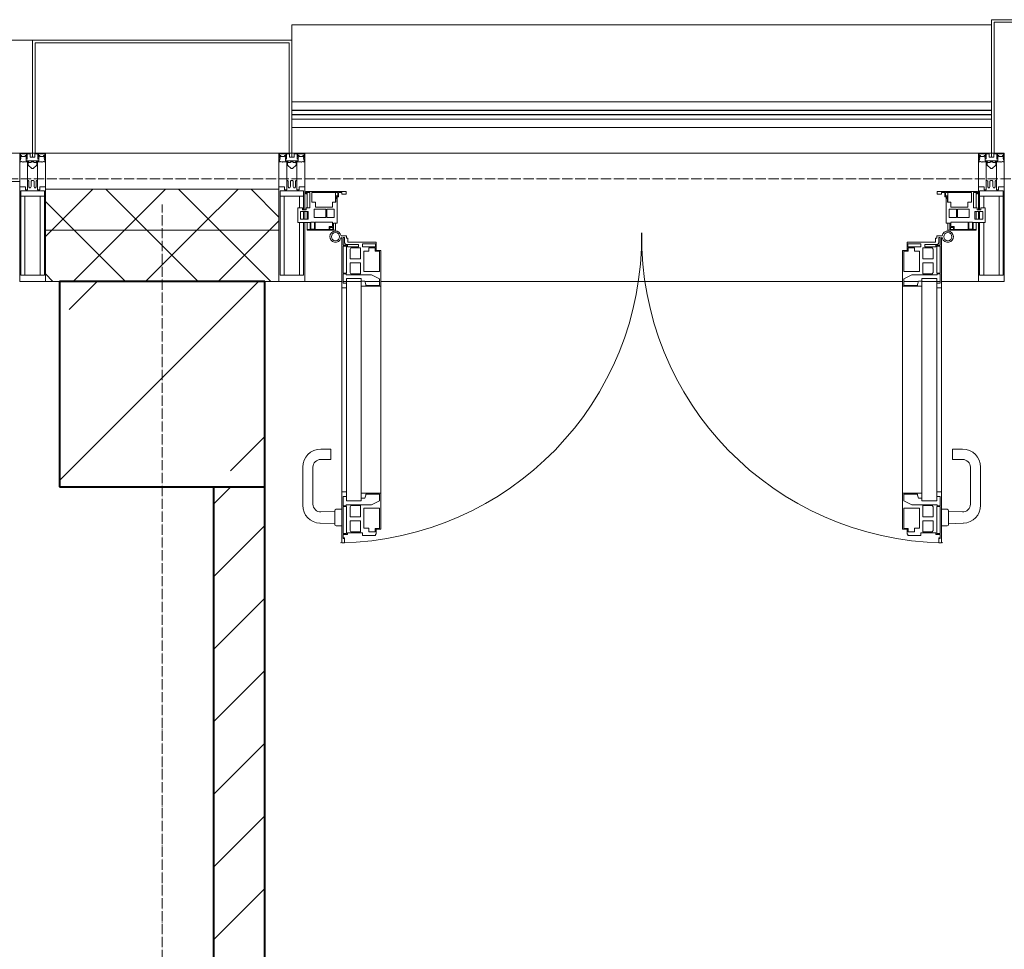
# Model space of a CAD drawing. Header units: millimetres. Extents: x -816133 to 919604, y 87941 to 147341.
# Tile 207 of 256: x 135708 to 137626, y 137132 to 138943. Entities that reach past the tile are written whole.
import ezdxf

# ---------------------------------------------------------------- set-up
doc = ezdxf.new("R2010")
doc.units = ezdxf.units.MM
doc.linetypes.add('ADSK_Линия сетки', pattern=[25, 20, -2.5, 0, -2.5])
doc.linetypes.add('Линия сетки', pattern=[25, 20, -2.5, 0, -2.5])
for name, color, linetype, lineweight in [('A-200-M_WALL', 7, 'Continuous', 18), ('A-200-M_WALL_INT', 7, 'Continuous', 18), ('A-200-M_WALL_PAT', 7, 'Continuous', 40), ('A-214-M_CURT_WALL', 7, 'Continuous', 18), ('A-215-M_CURT_PANEL', 7, 'Continuous', 18), ('A-280-M_COLUMN', 7, 'Continuous', 18), ('A-325-M_DOOR', 7, 'Continuous', 18), ('S-280-M_COLUMN', 7, 'Continuous', 18), ('Z-030-M_GRID', 7, 'Continuous', 9), ('Z-060-M_DETAIL', 7, 'Continuous', 18), ('Поручни', 252, 'Continuous', 5), ('СС-011-ПОЖ-СИГНАЛИЗАЦИЯ', 1, 'Continuous', 30)]:
    doc.layers.add(name, color=color, linetype=linetype, lineweight=lineweight)

# ---------------------------------------------------------------- blocks, each defined once
blk = doc.blocks.new('13эт')
at = {"layer": 'S-280-M_COLUMN', "lineweight": 9}
h = blk.add_hatch(dxfattribs=at)
h.set_pattern_fill('FP_6', color=9, style=0, pattern_type=2)
h.set_pattern_definition([(45, (306945.4, 105532.93), (-314.309, 314.309), []), (45, (307259.7, 105532.93), (-314.309, 314.309), [555.625, -111.125, 3.353, -107.772])])
h.paths.add_polyline_path([(411100.5, 138032.9), (411495.4, 138032.9), (411495.4, 138432.9), (411095.4, 138432.9), (411095.4, 138032.9)])
at = {"layer": 'A-200-M_WALL', "color": 9, "lineweight": 9}
for p, q in [((411522.9, 138612.9), (411067.9, 138612.9)), ((411067.9, 138612.9), (411067.9, 138432.9)), ((411522.9, 138432.9), (411522.9, 138612.9)), ((411522.9, 138532.9), (411067.9, 138532.9)), ((411067.9, 138432.9), (411095.4, 138432.9)), ((411495.4, 138432.9), (411522.9, 138432.9))]:
    blk.add_line(p, q, dxfattribs=at)
at = {"layer": 'A-200-M_WALL_INT', "color": 9, "lineweight": 40}
for p, q in [((411395.4, 138032.9), (411395.4, 135082.9)), ((411495.4, 134932.9), (411495.4, 138032.9))]:
    blk.add_line(p, q, dxfattribs=at)
at = {"layer": 'A-200-M_WALL_PAT', "color": 9, "linetype": 'Continuous', "lineweight": 5}
for p, q in [((411080.3, 138532.9), (411160.3, 138612.9)), ((411265.5, 138532.9), (411185.5, 138612.9)), ((411221.8, 138532.9), (411301.8, 138612.9)), ((411407, 138532.9), (411327, 138612.9)), ((411363.2, 138532.9), (411443.2, 138612.9)), ((411522.9, 138558.4), (411468.4, 138612.9)), ((411124.1, 138532.9), (411067.9, 138589.1)), ((411504.6, 138532.9), (411522.9, 138551.2)), ((411067.9, 138520.5), (411080.3, 138532.9)), ((411121.8, 138432.9), (411221.8, 138532.9)), ((411224.1, 138432.9), (411124.1, 138532.9)), ((411263.2, 138432.9), (411363.2, 138532.9)), ((411365.5, 138432.9), (411265.5, 138532.9)), ((411404.6, 138432.9), (411504.6, 138532.9)), ((411507, 138432.9), (411407, 138532.9)), ((411082.7, 138432.9), (411067.9, 138447.7))]:
    blk.add_line(p, q, dxfattribs=at)
at = {"layer": 'A-200-M_WALL_PAT', "color": 9, "linetype": 'Continuous', "lineweight": 9}
for p, q in [((411395.4, 137999.5), (411428.9, 138032.9)), ((411395.4, 137858), (411495.4, 137958)), ((411395.4, 137716.6), (411495.4, 137816.6)), ((411395.4, 137575.2), (411495.4, 137675.2)), ((411395.4, 137433.8), (411495.4, 137533.8)), ((411395.4, 137292.4), (411495.4, 137392.4)), ((411395.4, 137150.9), (411495.4, 137250.9))]:
    blk.add_line(p, q, dxfattribs=at)
at = {"layer": 'A-214-M_CURT_WALL', "color": 9, "lineweight": 5, "extrusion": (0, 0, -1)}
for p, q in [((411042.9, 138682.9), (411017.9, 138682.9)), ((411017.9, 138682.9), (411017.9, 138432.9)), ((411067.9, 138682.9), (411047.9, 138682.9)), ((411067.9, 138432.9), (411067.9, 138682.9)), ((411542.9, 138682.9), (411522.9, 138682.9)), ((411522.9, 138682.9), (411522.9, 138432.9)), ((411572.9, 138682.9), (411547.9, 138682.9)), ((411572.9, 138572.8), (411572.9, 138682.9)), ((412910.4, 138682.9), (412885.4, 138682.9)), ((412885.4, 138682.9), (412885.4, 138572.8)), ((412935.4, 138682.9), (412915.4, 138682.9)), ((412935.4, 138432.9), (412935.4, 138682.9)), ((411572.9, 138554.6), (411572.9, 138569.6)), ((412885.4, 138569.6), (412885.4, 138554.6)), ((411572.9, 138432.9), (411572.9, 138547.8)), ((412885.4, 138547.8), (412885.4, 138432.9)), ((411017.9, 138432.9), (411067.9, 138432.9)), ((411522.9, 138432.9), (411572.9, 138432.9)), ((412885.4, 138432.9), (412935.4, 138432.9))]:
    blk.add_line(p, q, dxfattribs=at)
at = {"layer": 'A-214-M_CURT_WALL', "color": 9, "lineweight": 5}
for p, q in [((412885.4, 138682.9), (411572.9, 138682.9)), ((411645.5, 138432.9), (411572.9, 138432.9)), ((411683.2, 138432.9), (411647.6, 138432.9)), ((411718.6, 138432.9), (411690.7, 138432.9)), ((412737.4, 138432.9), (411720.9, 138432.9)), ((412768.3, 138432.9), (412739.7, 138432.9)), ((412810.8, 138432.9), (412775.1, 138432.9)), ((412885.4, 138432.9), (412812.9, 138432.9))]:
    blk.add_line(p, q, dxfattribs=at)
at = {"layer": 'A-215-M_CURT_PANEL', "color": 9, "lineweight": 5}
for p, q in [((411017.9, 138682.9), (409705.4, 138682.9)), ((411017.9, 138627.9), (411017.9, 138682.9)), ((409705.4, 138627.9), (411017.9, 138627.9)), ((411574.9, 138608.4), (411574.9, 138603.5)), ((411653.9, 138608.4), (411574.9, 138608.4)), ((411574.9, 138603.5), (411576.4, 138603.5)), ((411576.4, 138603.5), (411576.4, 138606.2)), ((411576.4, 138606.2), (411582.9, 138606.2)), ((411577.9, 138606.2), (411577.9, 138576.3)), ((411582.9, 138606.2), (411582.9, 138576.3)), ((411586.7, 138606.6), (411637.2, 138606.6)), ((411586.7, 138587.4), (411586.7, 138606.6)), ((411632.9, 138587.4), (411632.9, 138606.8)), ((411637.2, 138599.8), (411634.2, 138599.8)), ((411634.2, 138599.8), (411634.2, 138594.7)), ((411635.9, 138546.4), (411635.9, 138598.1)), ((411635.9, 138598.1), (411638.9, 138598.1)), ((411637.2, 138606.6), (411637.2, 138599.8)), ((411638.9, 138598.1), (411638.9, 138606.4)), ((411638.9, 138606.4), (411645.3, 138606.4)), ((411645.3, 138606.4), (411645.3, 138603.4)), ((411645.3, 138603.4), (411653.9, 138603.4)), ((411653.9, 138603.4), (411653.9, 138608.4)), ((412883.4, 138608.4), (412804.4, 138608.4)), ((412804.4, 138608.4), (412804.4, 138603.4)), ((412804.4, 138603.4), (412813, 138603.4)), ((412813, 138603.4), (412813, 138606.4)), ((412813, 138606.4), (412819.4, 138606.4)), ((412819.4, 138606.4), (412819.4, 138598.1)), ((412819.4, 138598.1), (412822.4, 138598.1)), ((412821.1, 138599.8), (412821.1, 138606.6)), ((412821.1, 138606.6), (412871.6, 138606.6)), ((412824.1, 138599.8), (412821.1, 138599.8)), ((412822.4, 138598.1), (412822.4, 138546.4)), ((412824.1, 138594.7), (412824.1, 138599.8)), ((412825.4, 138606.8), (412825.4, 138587.4)), ((412871.6, 138606.6), (412871.6, 138587.4)), ((412875.4, 138576.3), (412875.4, 138606.2)), ((412875.4, 138606.2), (412881.9, 138606.2)), ((412880.4, 138576.3), (412880.4, 138606.2)), ((412881.9, 138606.2), (412881.9, 138603.5)), ((412881.9, 138603.5), (412883.4, 138603.5)), ((412883.4, 138603.5), (412883.4, 138608.4)), ((411593.9, 138587.4), (411586.7, 138587.4)), ((411593.9, 138577.9), (411593.9, 138587.4)), ((411627.1, 138577.9), (411593.9, 138577.9)), ((411633.4, 138587.4), (411627.1, 138587.4)), ((411627.1, 138587.4), (411627.1, 138577.9)), ((411634.2, 138594.7), (411633.4, 138593.9)), ((411633.4, 138593.9), (411633.4, 138587.4)), ((412824.9, 138593.9), (412824.1, 138594.7)), ((412824.9, 138587.4), (412824.9, 138593.9)), ((412831.2, 138587.4), (412824.9, 138587.4)), ((412831.2, 138577.9), (412831.2, 138587.4)), ((412864.4, 138577.9), (412831.2, 138577.9)), ((412871.6, 138587.4), (412864.4, 138587.4)), ((412864.4, 138587.4), (412864.4, 138577.9)), ((411568.9, 138576.3), (411559.9, 138576.3)), ((411559.9, 138576.3), (411559.9, 138547.8)), ((411565, 138554.6), (411565, 138569.6)), ((411565, 138569.6), (411580, 138569.6)), ((411568.9, 138572.8), (411568.9, 138576.3)), ((411575.9, 138572.8), (411568.9, 138572.8)), ((411582.9, 138576.3), (411575.9, 138576.3)), ((411575.9, 138576.3), (411575.9, 138572.8)), ((411577.9, 138569.6), (411577.9, 138554.6)), ((411580, 138569.6), (411580, 138554.6)), ((411591.3, 138558), (411591.3, 138574.2)), ((411591.3, 138574.2), (411614, 138574.2)), ((411614, 138574.2), (411614, 138558)), ((411616.2, 138558), (411616.2, 138574.2)), ((411616.2, 138574.2), (411630.5, 138574.2)), ((411630.5, 138574.2), (411630.5, 138558)), ((412827.8, 138558), (412827.8, 138574.2)), ((412827.8, 138574.2), (412842.1, 138574.2)), ((412842.1, 138574.2), (412842.1, 138558)), ((412844.3, 138558), (412844.3, 138574.2)), ((412844.3, 138574.2), (412867, 138574.2)), ((412867, 138574.2), (412867, 138558)), ((412882.4, 138576.3), (412875.4, 138576.3)), ((412878.3, 138554.6), (412878.3, 138569.6)), ((412878.3, 138569.6), (412893.3, 138569.6)), ((412880.4, 138554.6), (412880.4, 138569.6)), ((412882.4, 138572.8), (412882.4, 138576.3)), ((412889.4, 138572.8), (412882.4, 138572.8)), ((412898.4, 138576.3), (412889.4, 138576.3)), ((412889.4, 138576.3), (412889.4, 138572.8)), ((412893.3, 138569.6), (412893.3, 138554.6)), ((412898.4, 138547.8), (412898.4, 138576.3)), ((411559.9, 138547.8), (411583.3, 138547.8)), ((411580, 138554.6), (411565, 138554.6)), ((411577.9, 138547.8), (411577.9, 138534.4)), ((411583.3, 138547.8), (411583.3, 138534.4)), ((411584.9, 138534.7), (411584.9, 138548.4)), ((411584.9, 138548.4), (411591.9, 138548.4)), ((411614, 138558), (411591.3, 138558)), ((411591.9, 138548.4), (411591.9, 138534.7)), ((411593.3, 138534.5), (411593.3, 138548.7)), ((411593.3, 138548.7), (411627.3, 138548.7)), ((411630.5, 138558), (411616.2, 138558)), ((411627.3, 138540.1), (411620.3, 138540.1)), ((411620.3, 138540.1), (411620.3, 138534.5)), ((411627.3, 138548.7), (411627.3, 138540.1)), ((411628.9, 138532.9), (411628.9, 138546.4)), ((411628.9, 138546.4), (411635.9, 138546.4)), ((411632.9, 138532.9), (411632.9, 138546.4)), ((412822.4, 138546.4), (412829.4, 138546.4)), ((412825.4, 138546.4), (412825.4, 138532.9)), ((412842.1, 138558), (412827.8, 138558)), ((412829.4, 138546.4), (412829.4, 138532.9)), ((412831, 138548.7), (412865, 138548.7)), ((412831, 138540.1), (412831, 138548.7)), ((412838, 138540.1), (412831, 138540.1)), ((412838, 138534.5), (412838, 138540.1)), ((412867, 138558), (412844.3, 138558)), ((412865, 138548.7), (412865, 138534.5)), ((412866.4, 138534.7), (412866.4, 138548.4)), ((412866.4, 138548.4), (412873.4, 138548.4)), ((412873.4, 138548.4), (412873.4, 138534.7)), ((412875, 138534.4), (412875, 138547.8)), ((412875, 138547.8), (412898.4, 138547.8)), ((412893.3, 138554.6), (412878.3, 138554.6)), ((412880.4, 138534.4), (412880.4, 138547.8)), ((411583.3, 138534.4), (411577.9, 138534.4)), ((411577.9, 138534.4), (411577.9, 138532.9)), ((411577.9, 138532.9), (411628.9, 138532.9)), ((411591.9, 138534.7), (411584.9, 138534.7)), ((411620.3, 138534.5), (411593.3, 138534.5)), ((411621.6, 138534.2), (411621.6, 138538.5)), ((411621.6, 138538.5), (411627.6, 138538.5)), ((411627.6, 138534.2), (411621.6, 138534.2)), ((411627.6, 138538.5), (411627.6, 138534.2)), ((411628.9, 138532.9), (411632.9, 138532.9)), ((412825.4, 138532.9), (412829.4, 138532.9)), ((412829.4, 138532.9), (412880.4, 138532.9)), ((412830.7, 138534.2), (412830.7, 138538.5)), ((412830.7, 138538.5), (412836.7, 138538.5)), ((412836.7, 138534.2), (412830.7, 138534.2)), ((412836.7, 138538.5), (412836.7, 138534.2)), ((412865, 138534.5), (412838, 138534.5)), ((412873.4, 138534.7), (412866.4, 138534.7)), ((412880.4, 138534.4), (412875, 138534.4)), ((412880.4, 138532.9), (412880.4, 138534.4))]:
    blk.add_line(p, q, dxfattribs=at)
at = {"layer": 'A-280-M_COLUMN', "color": 9, "lineweight": 5}
for p, q in [((413280.4, 138942.9), (412910.4, 138942.9)), ((412910.4, 138942.9), (412910.4, 138682.9)), ((412910.4, 138932.9), (411547.9, 138932.9)), ((411547.9, 138902.9), (411547.9, 138932.9)), ((412915.4, 138682.9), (412915.4, 138937.9)), ((412915.4, 138937.9), (413275.4, 138937.9)), ((411042.9, 138902.9), (409680.4, 138902.9)), ((411547.9, 138902.9), (411042.9, 138902.9)), ((411042.9, 138902.9), (411042.9, 138682.9)), ((411047.9, 138682.9), (411047.9, 138897.9)), ((411047.9, 138897.9), (411542.9, 138897.9)), ((411542.9, 138897.9), (411542.9, 138682.9)), ((411547.9, 138682.9), (411547.9, 138902.9)), ((411042.9, 138682.9), (411047.9, 138682.9)), ((411067.9, 138682.9), (411522.9, 138682.9)), ((411542.9, 138682.9), (411547.9, 138682.9)), ((412910.4, 138682.9), (412915.4, 138682.9))]:
    blk.add_line(p, q, dxfattribs=at)
at = {"layer": 'A-325-M_DOOR', "color": 9, "lineweight": 5}
for p, q in [((411654.1, 138522.2), (411643.8, 138522.2)), ((411654.1, 138517.3), (411654.1, 138522.2)), ((412804.3, 138522.2), (412814.5, 138522.2)), ((412804.3, 138517.3), (412804.3, 138522.2)), ((411645.5, 138518.7), (411645.5, 138420.7)), ((411647.6, 138503.7), (411647.6, 138518.7)), ((411647.6, 138518.7), (411650.6, 138518.7)), ((411656.3, 138503.7), (411647.6, 138503.7)), ((411647.6, 138449.6), (411647.6, 138502)), ((411647.6, 138502), (411654.6, 138502)), ((411650.6, 138518.7), (411650.6, 138508.4)), ((411653.7, 138505.4), (411677.9, 138505.4)), ((411656.8, 138517.3), (411654.1, 138517.3)), ((411654.6, 138502), (411654.6, 138449.6)), ((411656.3, 138500.7), (411656.3, 138503.7)), ((411656.8, 138509.6), (411656.8, 138517.3)), ((411712.1, 138509.6), (411656.8, 138509.6)), ((411677.9, 138505.4), (411677.9, 138500.7)), ((411685.6, 138500.7), (411685.6, 138506.2)), ((411685.6, 138506.2), (411710.6, 138506.2)), ((411710.6, 138506.2), (411710.6, 138500.7)), ((411712.1, 138493.7), (411712.1, 138509.6)), ((412746.3, 138509.6), (412801.6, 138509.6)), ((412746.3, 138493.7), (412746.3, 138509.6)), ((412747.8, 138506.2), (412747.8, 138500.7)), ((412772.8, 138506.2), (412747.8, 138506.2)), ((412772.8, 138500.7), (412772.8, 138506.2)), ((412780.5, 138505.4), (412780.5, 138500.7)), ((412804.7, 138505.4), (412780.5, 138505.4)), ((412801.6, 138517.3), (412804.3, 138517.3)), ((412801.6, 138509.6), (412801.6, 138517.3)), ((412802.1, 138503.7), (412810.8, 138503.7)), ((412802.1, 138500.7), (412802.1, 138503.7)), ((412803.8, 138502), (412803.8, 138449.6)), ((412810.8, 138502), (412803.8, 138502)), ((412810.8, 138518.7), (412807.8, 138518.7)), ((412807.8, 138518.7), (412807.8, 138508.4)), ((412810.8, 138503.7), (412810.8, 138518.7)), ((412810.8, 138449.6), (412810.8, 138502)), ((412812.9, 138518.7), (412812.9, 138420.7)), ((411677.9, 138500.7), (411656.3, 138500.7)), ((411661.6, 138496.2), (411663.1, 138498.9)), ((411661.6, 138477.2), (411661.6, 138496.2)), ((411663.1, 138498.9), (411681.5, 138498.9)), ((411681.5, 138498.9), (411681.5, 138477.2)), ((411710.6, 138500.7), (411685.6, 138500.7)), ((411687.9, 138452.4), (411687.9, 138491.9)), ((411687.9, 138491.9), (411698, 138491.9)), ((411698, 138491.9), (411698, 138498.5)), ((411698, 138498.5), (411710.4, 138498.5)), ((411710.4, 138498.5), (411710.4, 138492)), ((411710.4, 138492), (411718.6, 138492)), ((411720.9, 138493.7), (411712.1, 138493.7)), ((411718.6, 138492), (411718.6, 138452.4)), ((411720.9, 138423.7), (411720.9, 138493.7)), ((412737.4, 138493.7), (412746.3, 138493.7)), ((412737.4, 138423.7), (412737.4, 138493.7)), ((412739.8, 138492), (412739.8, 138452.4)), ((412748, 138492), (412739.8, 138492)), ((412747.8, 138500.7), (412772.8, 138500.7)), ((412748, 138498.5), (412748, 138492)), ((412760.4, 138498.5), (412748, 138498.5)), ((412760.4, 138491.9), (412760.4, 138498.5)), ((412770.5, 138491.9), (412760.4, 138491.9)), ((412770.5, 138452.4), (412770.5, 138491.9)), ((412776.9, 138498.9), (412776.9, 138477.2)), ((412795.2, 138498.9), (412776.9, 138498.9)), ((412780.5, 138500.7), (412802.1, 138500.7)), ((412796.8, 138496.2), (412795.2, 138498.9)), ((412796.8, 138477.2), (412796.8, 138496.2)), ((411681.5, 138477.2), (411661.6, 138477.2)), ((411661.6, 138450.3), (411661.6, 138469.4)), ((411661.6, 138469.4), (411681.5, 138469.4)), ((411681.5, 138469.4), (411681.5, 138447.7)), ((412776.9, 138477.2), (412796.8, 138477.2)), ((412796.8, 138469.4), (412776.9, 138469.4)), ((412776.9, 138469.4), (412776.9, 138447.7)), ((412796.8, 138450.3), (412796.8, 138469.4)), ((411654.6, 138449.6), (411647.6, 138449.6)), ((411647.6, 138429.8), (411647.6, 138447.9)), ((411647.6, 138447.9), (411653.8, 138447.9)), ((411653.8, 138447.9), (411653.8, 138445.9)), ((411653.8, 138445.9), (411702.8, 138445.9)), ((411663.1, 138447.7), (411661.6, 138450.3)), ((411681.5, 138447.7), (411663.1, 138447.7)), ((411718.6, 138452.4), (411687.9, 138452.4)), ((411702.8, 138445.9), (411718.6, 138438.2)), ((412755.5, 138445.9), (412739.7, 138438.2)), ((412739.8, 138452.4), (412770.5, 138452.4)), ((412804.6, 138445.9), (412755.5, 138445.9)), ((412776.9, 138447.7), (412795.2, 138447.7)), ((412795.2, 138447.7), (412796.8, 138450.3)), ((412803.8, 138449.6), (412810.8, 138449.6)), ((412804.6, 138447.9), (412804.6, 138445.9)), ((412810.8, 138447.9), (412804.6, 138447.9)), ((412810.8, 138429.8), (412810.8, 138447.9)), ((411645.5, 138438.7), (411645.5, 138005.6)), ((411654.6, 138429.8), (411647.6, 138429.8)), ((411654.6, 138438.7), (411683.2, 138438.7)), ((411654.6, 138438.7), (411654.6, 138005.6)), ((411654.6, 138420.7), (411654.6, 138429.8)), ((411683.2, 138005.6), (411683.2, 138438.7)), ((411689.8, 138433.4), (411683.2, 138433.4)), ((411683.2, 138433.4), (411683.2, 138423.7)), ((411692.1, 138427.3), (411689.8, 138433.4)), ((411692.1, 138425.2), (411692.1, 138427.3)), ((411718.6, 138425.2), (411692.1, 138425.2)), ((411718.6, 138438.2), (411718.6, 138425.2)), ((412739.7, 138438.2), (412739.7, 138425.2)), ((412739.7, 138425.2), (412766.3, 138425.2)), ((412766.3, 138427.3), (412768.5, 138433.4)), ((412766.3, 138425.2), (412766.3, 138427.3)), ((412768.5, 138433.4), (412775.1, 138433.4)), ((412775.1, 138005.6), (412775.1, 138438.7)), ((412803.8, 138438.7), (412775.1, 138438.7)), ((412775.1, 138433.4), (412775.1, 138423.7)), ((412803.8, 138438.7), (412803.8, 138005.6)), ((412803.8, 138429.8), (412810.8, 138429.8)), ((412803.8, 138420.7), (412803.8, 138429.8)), ((412812.9, 138438.7), (412812.9, 138005.6)), ((411645.5, 138420.7), (411654.6, 138420.7)), ((411683.2, 138423.7), (411720.9, 138423.7)), ((411720.9, 138020.6), (411720.9, 138423.7)), ((412775.1, 138423.7), (412737.4, 138423.7)), ((412737.4, 138020.6), (412737.4, 138423.7)), ((412812.9, 138420.7), (412803.8, 138420.7)), ((411604.1, 138106.4), (411624.1, 138106.4)), ((411624.1, 138106.4), (411624.1, 138086.4)), ((412854.3, 138106.4), (412834.3, 138106.4)), ((412834.3, 138106.4), (412834.3, 138086.4)), ((411624.1, 138086.4), (411604.1, 138086.4)), ((412834.3, 138086.4), (412854.3, 138086.4)), ((411569.1, 137997.2), (411569.1, 138071.4)), ((411589.1, 138071.4), (411589.1, 137999.2)), ((412869.3, 138071.4), (412869.3, 137999.2)), ((412889.3, 137997.2), (412889.3, 138071.4)), ((411654.6, 138023.6), (411645.5, 138023.6)), ((411645.5, 138023.6), (411645.5, 137924)), ((411654.6, 138023.6), (411645.5, 138023.6)), ((411645.5, 138023.6), (411645.5, 137924)), ((411654.6, 138014.5), (411654.6, 138023.6)), ((411654.6, 138014.5), (411654.6, 138023.6)), ((412803.8, 138023.6), (412812.9, 138023.6)), ((412803.8, 138014.5), (412803.8, 138023.6)), ((412803.8, 138023.6), (412812.9, 138023.6)), ((412803.8, 138014.5), (412803.8, 138023.6)), ((412812.9, 138023.6), (412812.9, 137924)), ((412812.9, 138023.6), (412812.9, 137924)), ((411647.6, 137996.4), (411647.6, 138014.5)), ((411647.6, 138014.5), (411654.6, 138014.5)), ((411647.6, 137996.4), (411647.6, 138014.5)), ((411647.6, 138014.5), (411654.6, 138014.5)), ((411654.6, 138005.6), (411683.2, 138005.6)), ((411720.9, 138020.6), (411683.2, 138020.6)), ((411683.2, 138020.6), (411683.2, 138011)), ((411720.9, 138020.6), (411683.2, 138020.6)), ((411683.2, 138020.6), (411683.2, 138011)), ((411683.2, 138011), (411689.8, 138011)), ((411683.2, 138011), (411689.8, 138011)), ((411689.8, 138011), (411692.1, 138017)), ((411689.8, 138011), (411692.1, 138017)), ((411692.1, 138017), (411692.1, 138019.1)), ((411692.1, 138019.1), (411718.6, 138019.1)), ((411692.1, 138017), (411692.1, 138019.1)), ((411692.1, 138019.1), (411718.6, 138019.1)), ((411718.6, 138006.1), (411702.8, 137998.4)), ((411718.6, 138006.1), (411702.8, 137998.4)), ((411718.6, 138019.1), (411718.6, 138006.1)), ((411718.6, 138019.1), (411718.6, 138006.1)), ((411720.9, 137950.6), (411720.9, 138020.6)), ((411720.9, 137950.6), (411720.9, 138020.6)), ((412737.4, 138020.6), (412775.1, 138020.6)), ((412737.4, 137950.6), (412737.4, 138020.6)), ((412737.4, 138020.6), (412775.1, 138020.6)), ((412737.4, 137950.6), (412737.4, 138020.6)), ((412739.7, 138019.1), (412739.7, 138006.1)), ((412766.3, 138019.1), (412739.7, 138019.1)), ((412739.7, 138019.1), (412739.7, 138006.1)), ((412766.3, 138019.1), (412739.7, 138019.1)), ((412739.7, 138006.1), (412755.5, 137998.4)), ((412739.7, 138006.1), (412755.5, 137998.4)), ((412766.3, 138017), (412766.3, 138019.1)), ((412766.3, 138017), (412766.3, 138019.1)), ((412768.5, 138011), (412766.3, 138017)), ((412768.5, 138011), (412766.3, 138017)), ((412775.1, 138011), (412768.5, 138011)), ((412775.1, 138011), (412768.5, 138011)), ((412775.1, 138020.6), (412775.1, 138011)), ((412775.1, 138020.6), (412775.1, 138011)), ((412803.8, 138005.6), (412775.1, 138005.6)), ((412810.8, 138014.5), (412803.8, 138014.5)), ((412810.8, 138014.5), (412803.8, 138014.5)), ((412810.8, 137996.4), (412810.8, 138014.5)), ((412810.8, 137996.4), (412810.8, 138014.5)), ((411604.6, 137984.2), (411631.6, 137985.2)), ((411631.6, 137959.4), (411631.6, 137986.9)), ((411634.1, 137989.4), (411645.6, 137989.4)), ((411653.8, 137996.4), (411647.6, 137996.4)), ((411653.8, 137996.4), (411647.6, 137996.4)), ((411647.6, 137942.3), (411647.6, 137994.7)), ((411647.6, 137994.7), (411654.6, 137994.7)), ((411647.6, 137942.3), (411647.6, 137994.7)), ((411647.6, 137994.7), (411654.6, 137994.7)), ((411702.8, 137998.4), (411653.8, 137998.4)), ((411653.8, 137998.4), (411653.8, 137996.4)), ((411702.8, 137998.4), (411653.8, 137998.4)), ((411653.8, 137998.4), (411653.8, 137996.4)), ((411654.6, 137994.7), (411654.6, 137942.3)), ((411654.6, 137994.7), (411654.6, 137942.3)), ((411661.6, 137994), (411663.1, 137996.7)), ((411661.6, 137994), (411663.1, 137996.7)), ((411661.6, 137975), (411661.6, 137994)), ((411661.6, 137975), (411661.6, 137994)), ((411663.1, 137996.7), (411681.5, 137996.7)), ((411663.1, 137996.7), (411681.5, 137996.7)), ((411681.5, 137996.7), (411681.5, 137975)), ((411681.5, 137996.7), (411681.5, 137975)), ((411687.9, 137952.4), (411687.9, 137991.9)), ((411687.9, 137991.9), (411718.6, 137991.9)), ((411687.9, 137952.4), (411687.9, 137991.9)), ((411687.9, 137991.9), (411718.6, 137991.9)), ((411718.6, 137991.9), (411718.6, 137952.3)), ((411718.6, 137991.9), (411718.6, 137952.3)), ((412770.5, 137991.9), (412739.8, 137991.9)), ((412739.8, 137991.9), (412739.8, 137952.3)), ((412770.5, 137991.9), (412739.8, 137991.9)), ((412739.8, 137991.9), (412739.8, 137952.3)), ((412755.5, 137998.4), (412804.6, 137998.4)), ((412755.5, 137998.4), (412804.6, 137998.4)), ((412770.5, 137952.4), (412770.5, 137991.9)), ((412770.5, 137952.4), (412770.5, 137991.9)), ((412776.9, 137996.7), (412776.9, 137975)), ((412795.2, 137996.7), (412776.9, 137996.7)), ((412776.9, 137996.7), (412776.9, 137975)), ((412795.2, 137996.7), (412776.9, 137996.7)), ((412796.8, 137994), (412795.2, 137996.7)), ((412796.8, 137994), (412795.2, 137996.7)), ((412796.8, 137975), (412796.8, 137994)), ((412796.8, 137975), (412796.8, 137994)), ((412810.8, 137994.7), (412803.8, 137994.7)), ((412803.8, 137994.7), (412803.8, 137942.3)), ((412810.8, 137994.7), (412803.8, 137994.7)), ((412803.8, 137994.7), (412803.8, 137942.3)), ((412804.6, 137998.4), (412804.6, 137996.4)), ((412804.6, 137998.4), (412804.6, 137996.4)), ((412804.6, 137996.4), (412810.8, 137996.4)), ((412804.6, 137996.4), (412810.8, 137996.4)), ((412810.8, 137942.3), (412810.8, 137994.7)), ((412810.8, 137942.3), (412810.8, 137994.7)), ((412824.3, 137989.4), (412812.8, 137989.4)), ((412826.8, 137959.4), (412826.8, 137986.9)), ((412853.7, 137984.2), (412826.8, 137985.2)), ((411681.5, 137975), (411661.6, 137975)), ((411681.5, 137975), (411661.6, 137975)), ((411661.6, 137948.1), (411661.6, 137967.1)), ((411661.6, 137967.1), (411681.5, 137967.1)), ((411661.6, 137948.1), (411661.6, 137967.1)), ((411661.6, 137967.1), (411681.5, 137967.1)), ((411681.5, 137967.1), (411681.5, 137945.4)), ((411681.5, 137967.1), (411681.5, 137945.4)), ((412776.9, 137975), (412796.8, 137975)), ((412776.9, 137975), (412796.8, 137975)), ((412796.8, 137967.1), (412776.9, 137967.1)), ((412776.9, 137967.1), (412776.9, 137945.4)), ((412796.8, 137967.1), (412776.9, 137967.1)), ((412776.9, 137967.1), (412776.9, 137945.4)), ((412796.8, 137948.1), (412796.8, 137967.1)), ((412796.8, 137948.1), (412796.8, 137967.1)), ((411631.6, 137961.2), (411602.7, 137962.3)), ((411645.6, 137956.9), (411634.1, 137956.9)), ((411663.1, 137945.4), (411661.6, 137948.1)), ((411663.1, 137945.4), (411661.6, 137948.1)), ((411681.5, 137945.4), (411663.1, 137945.4)), ((411681.5, 137945.4), (411663.1, 137945.4)), ((411698, 137952.4), (411687.9, 137952.4)), ((411698, 137952.4), (411687.9, 137952.4)), ((411698, 137945.8), (411698, 137952.4)), ((411698, 137945.8), (411698, 137952.4)), ((411710.4, 137945.8), (411698, 137945.8)), ((411710.4, 137945.8), (411698, 137945.8)), ((411718.6, 137952.3), (411710.4, 137952.3)), ((411710.4, 137952.3), (411710.4, 137945.8)), ((411718.6, 137952.3), (411710.4, 137952.3)), ((411710.4, 137952.3), (411710.4, 137945.8)), ((411712.1, 137941.1), (411712.1, 137950.6)), ((411712.1, 137950.6), (411720.9, 137950.6)), ((411712.1, 137941.1), (411712.1, 137950.6)), ((411712.1, 137950.6), (411720.9, 137950.6)), ((412746.3, 137950.6), (412737.4, 137950.6)), ((412746.3, 137950.6), (412737.4, 137950.6)), ((412739.8, 137952.3), (412748, 137952.3)), ((412739.8, 137952.3), (412748, 137952.3)), ((412746.3, 137941.1), (412746.3, 137950.6)), ((412746.3, 137941.1), (412746.3, 137950.6)), ((412748, 137952.3), (412748, 137945.8)), ((412748, 137952.3), (412748, 137945.8)), ((412748, 137945.8), (412760.4, 137945.8)), ((412748, 137945.8), (412760.4, 137945.8)), ((412760.4, 137952.4), (412770.5, 137952.4)), ((412760.4, 137945.8), (412760.4, 137952.4)), ((412760.4, 137952.4), (412770.5, 137952.4)), ((412760.4, 137945.8), (412760.4, 137952.4)), ((412776.9, 137945.4), (412795.2, 137945.4)), ((412776.9, 137945.4), (412795.2, 137945.4)), ((412795.2, 137945.4), (412796.8, 137948.1)), ((412795.2, 137945.4), (412796.8, 137948.1)), ((412812.8, 137956.9), (412824.3, 137956.9)), ((412826.8, 137961.2), (412855.6, 137962.3)), ((411654.6, 137942.3), (411647.6, 137942.3)), ((411654.6, 137942.3), (411647.6, 137942.3)), ((411647.6, 137932.6), (411647.6, 137940.6)), ((411647.6, 137940.6), (411656.3, 137940.6)), ((411647.6, 137932.6), (411647.6, 137940.6)), ((411647.6, 137940.6), (411656.3, 137940.6)), ((411649.4, 137932.6), (411647.6, 137932.6)), ((411649.4, 137932.6), (411647.6, 137932.6)), ((411650.6, 137934), (411649.4, 137934)), ((411649.4, 137934), (411649.4, 137932.6)), ((411650.6, 137934), (411649.4, 137934)), ((411649.4, 137934), (411649.4, 137932.6)), ((411650.6, 137924), (411650.6, 137934)), ((411650.6, 137924), (411650.6, 137934)), ((411656.3, 137940.6), (411656.3, 137943.6)), ((411656.3, 137943.6), (411685.6, 137943.6)), ((411656.3, 137940.6), (411656.3, 137943.6)), ((411656.3, 137943.6), (411685.6, 137943.6)), ((411685.6, 137943.6), (411685.6, 137938.1)), ((411685.6, 137943.6), (411685.6, 137938.1)), ((411685.6, 137938.1), (411710.6, 137938.1)), ((411685.6, 137938.1), (411710.6, 137938.1)), ((411710.6, 137938.1), (411710.6, 137941.1)), ((411710.6, 137941.1), (411712.1, 137941.1)), ((411710.6, 137938.1), (411710.6, 137941.1)), ((411710.6, 137941.1), (411712.1, 137941.1)), ((412747.8, 137941.1), (412746.3, 137941.1)), ((412747.8, 137941.1), (412746.3, 137941.1)), ((412747.8, 137938.1), (412747.8, 137941.1)), ((412747.8, 137938.1), (412747.8, 137941.1)), ((412772.8, 137938.1), (412747.8, 137938.1)), ((412772.8, 137938.1), (412747.8, 137938.1)), ((412772.8, 137943.6), (412772.8, 137938.1)), ((412802.1, 137943.6), (412772.8, 137943.6)), ((412772.8, 137943.6), (412772.8, 137938.1)), ((412802.1, 137943.6), (412772.8, 137943.6)), ((412802.1, 137940.6), (412802.1, 137943.6)), ((412802.1, 137940.6), (412802.1, 137943.6)), ((412810.8, 137940.6), (412802.1, 137940.6)), ((412810.8, 137940.6), (412802.1, 137940.6)), ((412803.8, 137942.3), (412810.8, 137942.3)), ((412803.8, 137942.3), (412810.8, 137942.3)), ((412807.8, 137934), (412809, 137934)), ((412807.8, 137924), (412807.8, 137934)), ((412807.8, 137934), (412809, 137934)), ((412807.8, 137924), (412807.8, 137934)), ((412809, 137934), (412809, 137932.6)), ((412809, 137934), (412809, 137932.6)), ((412809, 137932.6), (412810.8, 137932.6)), ((412809, 137932.6), (412810.8, 137932.6)), ((412810.8, 137932.6), (412810.8, 137940.6)), ((412810.8, 137932.6), (412810.8, 137940.6)), ((411645.5, 137924), (411650.6, 137924)), ((411645.5, 137924), (411650.6, 137924)), ((412812.9, 137924), (412807.8, 137924)), ((412812.9, 137924), (412807.8, 137924))]:
    blk.add_line(p, q, dxfattribs=at)
for centre, radius, start, end in [((411632.9, 138520.3), 11, 9.9716, 343.953), ((411632.9, 138520.3), 8, 90, 270), ((411632.9, 138520.3), 8, 270, 90), ((411632.9, 138520.3), 596.2, 270.9387, 0.704), ((412825.4, 138520.3), 596.2, 179.296, 269.0613), ((412825.4, 138520.3), 11, 196.047, 170.0284), ((412825.4, 138520.3), 8, 90, 270), ((412825.4, 138520.3), 8, 270, 90), ((411645.5, 138516.7), 2.03, 90, 163.9279), ((411653.7, 138508.4), 3, 180, 270), ((412804.7, 138508.4), 3, 270, 0), ((412812.9, 138516.7), 2.03, 16.0721, 90), ((411604.1, 138071.4), 35, 90, 180), ((412854.3, 138071.4), 35, 0, 90), ((411604.1, 138071.4), 15, 90, 180), ((412854.3, 138071.4), 15, 0, 90), ((411604.1, 137997.2), 35, 180, 267.8055), ((411604.1, 137999.2), 15, 180, 272.1944), ((411634.1, 137986.9), 2.5, 90, 180), ((412824.3, 137986.9), 2.5, 0, 90), ((412854.3, 137999.2), 15, 267.8056, 0), ((412854.3, 137997.2), 35, 272.1945, 0), ((411634.1, 137959.4), 2.5, 180, 270), ((412824.3, 137959.4), 2.5, 270, 0)]:
    blk.add_arc(centre, radius, start, end, dxfattribs=at)
at = {"layer": 'S-280-M_COLUMN', "color": 9, "lineweight": 40}
for p, q in [((411495.4, 138432.9), (411095.4, 138432.9)), ((411095.4, 138432.9), (411095.4, 138032.9)), ((411495.4, 138032.9), (411495.4, 138432.9)), ((411095.4, 138032.9), (411495.4, 138032.9))]:
    blk.add_line(p, q, dxfattribs=at)
at = {"layer": 'Z-030-M_GRID', "color": 9, "linetype": 'ADSK_Линия сетки'}
blk.add_line((443695.4, 138632.9), (399384.3, 138632.9), dxfattribs=at)
at = {"layer": 'Z-030-M_GRID', "color": 9, "linetype": 'Линия сетки'}
blk.add_line((411295.4, 117558.7), (411295.4, 138582.9), dxfattribs=at)
at = {"layer": 'Z-060-M_DETAIL', "color": 9, "lineweight": 5, "extrusion": (0, 0, -1)}
for p, q in [((411017.9, 138682.9), (411017.9, 138668.7)), ((411017.9, 138682.9), (411042.9, 138682.9)), ((411019.2, 138681.6), (411019.2, 138673)), ((411019.2, 138681.6), (411031.1, 138681.6)), ((411019.7, 138672.8), (411020.4, 138675)), ((411021.6, 138678.4), (411020.4, 138678.4)), ((411020.4, 138675), (411020.4, 138678.4)), ((411021.6, 138678.4), (411021.6, 138676.4)), ((411021.6, 138676.4), (411028.7, 138676.4)), ((411029.7, 138678.4), (411028.7, 138678.4)), ((411028.7, 138676.4), (411028.7, 138678.4)), ((411029.7, 138678.4), (411030.7, 138675.7)), ((411030.2, 138675.3), (411031.1, 138676)), ((411030.2, 138675.3), (411031.6, 138671.5)), ((411030.7, 138673.9), (411030.7, 138668.1)), ((411031.1, 138681.6), (411031.1, 138676)), ((411038.1, 138681.4), (411032.4, 138681.4)), ((411032.4, 138681.4), (411032.4, 138671.7)), ((411038.1, 138681.4), (411038.1, 138674.9)), ((411042.9, 138674.9), (411038.1, 138674.9)), ((411067.9, 138682.9), (411042.9, 138682.9)), ((411042.9, 138682.9), (411042.9, 138674.9)), ((411042.9, 138682.9), (411042.9, 138674.9)), ((411042.9, 138674.9), (411047.7, 138674.9)), ((411047.7, 138681.4), (411053.4, 138681.4)), ((411047.7, 138681.4), (411047.7, 138674.9)), ((411053.4, 138681.4), (411053.4, 138671.7)), ((411055.6, 138675.3), (411054.2, 138671.5)), ((411066.6, 138681.6), (411054.7, 138681.6)), ((411054.7, 138681.6), (411054.7, 138676)), ((411055.6, 138675.3), (411054.7, 138676)), ((411056.1, 138678.4), (411055.1, 138675.7)), ((411055.1, 138673.9), (411055.1, 138668.1)), ((411056.1, 138678.4), (411057.1, 138678.4)), ((411057.1, 138676.4), (411057.1, 138678.4)), ((411064.2, 138676.4), (411057.1, 138676.4)), ((411064.2, 138678.4), (411065.4, 138678.4)), ((411064.2, 138678.4), (411064.2, 138676.4)), ((411065.4, 138675), (411065.4, 138678.4)), ((411066.1, 138672.8), (411065.4, 138675)), ((411066.6, 138681.6), (411066.6, 138673)), ((411067.9, 138682.9), (411067.9, 138668.7)), ((411522.9, 138682.9), (411522.9, 138668.7)), ((411522.9, 138682.9), (411547.9, 138682.9)), ((411524.2, 138681.6), (411524.2, 138673)), ((411524.2, 138681.6), (411536.1, 138681.6)), ((411524.7, 138672.8), (411525.4, 138675)), ((411526.6, 138678.4), (411525.4, 138678.4)), ((411525.4, 138675), (411525.4, 138678.4)), ((411526.6, 138678.4), (411526.6, 138676.4)), ((411526.6, 138676.4), (411533.7, 138676.4)), ((411534.7, 138678.4), (411533.7, 138678.4)), ((411533.7, 138676.4), (411533.7, 138678.4)), ((411534.7, 138678.4), (411535.7, 138675.7)), ((411535.2, 138675.3), (411536.1, 138676)), ((411535.2, 138675.3), (411536.6, 138671.5)), ((411535.7, 138673.9), (411535.7, 138668.1)), ((411536.1, 138681.6), (411536.1, 138676)), ((411543.1, 138681.4), (411537.4, 138681.4)), ((411537.4, 138681.4), (411537.4, 138671.7)), ((411543.1, 138681.4), (411543.1, 138674.9)), ((411547.9, 138674.9), (411543.1, 138674.9)), ((411572.9, 138682.9), (411547.9, 138682.9)), ((411547.9, 138682.9), (411547.9, 138674.9)), ((411547.9, 138682.9), (411547.9, 138674.9)), ((411547.9, 138674.9), (411552.7, 138674.9)), ((411552.7, 138681.4), (411558.4, 138681.4)), ((411552.7, 138681.4), (411552.7, 138674.9)), ((411558.4, 138681.4), (411558.4, 138671.7)), ((411560.6, 138675.3), (411559.2, 138671.5)), ((411571.6, 138681.6), (411559.7, 138681.6)), ((411559.7, 138681.6), (411559.7, 138676)), ((411560.6, 138675.3), (411559.7, 138676)), ((411561.1, 138678.4), (411560.1, 138675.7)), ((411560.1, 138673.9), (411560.1, 138668.1)), ((411561.1, 138678.4), (411562.1, 138678.4)), ((411562.1, 138676.4), (411562.1, 138678.4)), ((411569.2, 138676.4), (411562.1, 138676.4)), ((411569.2, 138678.4), (411570.4, 138678.4)), ((411569.2, 138678.4), (411569.2, 138676.4)), ((411570.4, 138675), (411570.4, 138678.4)), ((411571.1, 138672.8), (411570.4, 138675)), ((411571.6, 138681.6), (411571.6, 138673)), ((411572.9, 138682.9), (411572.9, 138668.7)), ((412885.4, 138682.9), (412885.4, 138668.7)), ((412885.4, 138682.9), (412910.4, 138682.9)), ((412886.7, 138681.6), (412886.7, 138673)), ((412886.7, 138681.6), (412898.6, 138681.6)), ((412887.2, 138672.8), (412887.9, 138675)), ((412889.1, 138678.4), (412887.9, 138678.4)), ((412887.9, 138675), (412887.9, 138678.4)), ((412889.1, 138678.4), (412889.1, 138676.4)), ((412889.1, 138676.4), (412896.2, 138676.4)), ((412897.2, 138678.4), (412896.2, 138678.4)), ((412896.2, 138676.4), (412896.2, 138678.4)), ((412897.2, 138678.4), (412898.2, 138675.7)), ((412897.7, 138675.3), (412898.6, 138676)), ((412897.7, 138675.3), (412899.1, 138671.5)), ((412898.2, 138673.9), (412898.2, 138668.1)), ((412898.6, 138681.6), (412898.6, 138676)), ((412905.6, 138681.4), (412899.9, 138681.4)), ((412899.9, 138681.4), (412899.9, 138671.7)), ((412905.6, 138681.4), (412905.6, 138674.9)), ((412910.4, 138674.9), (412905.6, 138674.9)), ((412935.4, 138682.9), (412910.4, 138682.9)), ((412910.4, 138682.9), (412910.4, 138674.9)), ((412910.4, 138682.9), (412910.4, 138674.9)), ((412910.4, 138674.9), (412915.2, 138674.9)), ((412915.2, 138681.4), (412920.9, 138681.4)), ((412915.2, 138681.4), (412915.2, 138674.9)), ((412920.9, 138681.4), (412920.9, 138671.7)), ((412923.1, 138675.3), (412921.7, 138671.5)), ((412934.1, 138681.6), (412922.2, 138681.6)), ((412922.2, 138681.6), (412922.2, 138676)), ((412923.1, 138675.3), (412922.2, 138676)), ((412923.6, 138678.4), (412922.6, 138675.7)), ((412922.6, 138673.9), (412922.6, 138668.1)), ((412923.6, 138678.4), (412924.6, 138678.4)), ((412924.6, 138676.4), (412924.6, 138678.4)), ((412931.7, 138676.4), (412924.6, 138676.4)), ((412931.7, 138678.4), (412932.9, 138678.4)), ((412931.7, 138678.4), (412931.7, 138676.4)), ((412932.9, 138675), (412932.9, 138678.4)), ((412933.6, 138672.8), (412932.9, 138675)), ((412934.1, 138681.6), (412934.1, 138673)), ((412935.4, 138682.9), (412935.4, 138668.7)), ((411019.1, 138668.4), (411017.9, 138668.7)), ((411020.4, 138672.4), (411019.1, 138668.4)), ((411019.1, 138665.9), (411019.1, 138668.4)), ((411020.6, 138665.9), (411019.1, 138665.9)), ((411020.4, 138672.4), (411019.2, 138673)), ((411020.6, 138666.9), (411021.6, 138666.9)), ((411020.6, 138665.9), (411020.6, 138666.9)), ((411023.9, 138665.3), (411021.6, 138666.9)), ((411024.5, 138666.3), (411023.9, 138665.3)), ((411035.5, 138666.3), (411024.5, 138666.3)), ((411030.7, 138668.1), (411042.9, 138668.1)), ((411032.4, 138671.7), (411031.6, 138671.5)), ((411032.9, 138629.9), (411032.9, 138665.9)), ((411032.9, 138665.9), (411035.4, 138665.9)), ((411035.4, 138664.5), (411034.4, 138664.5)), ((411034.4, 138664.5), (411034.4, 138659.9)), ((411034.4, 138659.9), (411041.4, 138653)), ((411035.4, 138665.9), (411035.4, 138664.5)), ((411035.5, 138664.9), (411035.5, 138666.3)), ((411040.3, 138664.9), (411035.5, 138664.9)), ((411040.3, 138664.9), (411040.3, 138666.1)), ((411040.3, 138666.1), (411042.9, 138666.1)), ((411042.9, 138668.1), (411042.9, 138666.1)), ((411055.1, 138668.1), (411042.9, 138668.1)), ((411042.9, 138668.1), (411042.9, 138666.1)), ((411045.5, 138666.1), (411042.9, 138666.1)), ((411051.4, 138659.9), (411044.4, 138653)), ((411045.5, 138664.9), (411045.5, 138666.1)), ((411045.5, 138664.9), (411050.3, 138664.9)), ((411050.3, 138664.9), (411050.3, 138666.3)), ((411050.3, 138666.3), (411061.3, 138666.3)), ((411052.9, 138665.9), (411050.4, 138665.9)), ((411050.4, 138665.9), (411050.4, 138664.5)), ((411050.4, 138664.5), (411051.4, 138664.5)), ((411051.4, 138664.5), (411051.4, 138659.9)), ((411052.9, 138629.9), (411052.9, 138665.9)), ((411053.4, 138671.7), (411054.2, 138671.5)), ((411061.3, 138666.3), (411061.9, 138665.3)), ((411061.9, 138665.3), (411064.2, 138666.9)), ((411065.2, 138666.9), (411064.2, 138666.9)), ((411065.2, 138665.9), (411065.2, 138666.9)), ((411065.2, 138665.9), (411066.8, 138665.9)), ((411065.4, 138672.4), (411066.6, 138673)), ((411065.4, 138672.4), (411066.8, 138668.4)), ((411066.8, 138668.4), (411067.9, 138668.7)), ((411066.8, 138665.9), (411066.8, 138668.4)), ((411524.1, 138668.4), (411522.9, 138668.7)), ((411525.4, 138672.4), (411524.1, 138668.4)), ((411524.1, 138665.9), (411524.1, 138668.4)), ((411525.6, 138665.9), (411524.1, 138665.9)), ((411525.4, 138672.4), (411524.2, 138673)), ((411525.6, 138666.9), (411526.6, 138666.9)), ((411525.6, 138665.9), (411525.6, 138666.9)), ((411528.9, 138665.3), (411526.6, 138666.9)), ((411529.5, 138666.3), (411528.9, 138665.3)), ((411540.5, 138666.3), (411529.5, 138666.3)), ((411535.7, 138668.1), (411547.9, 138668.1)), ((411537.4, 138671.7), (411536.6, 138671.5)), ((411537.9, 138629.9), (411537.9, 138665.9)), ((411537.9, 138665.9), (411540.4, 138665.9)), ((411540.4, 138664.5), (411539.4, 138664.5)), ((411539.4, 138664.5), (411539.4, 138659.9)), ((411539.4, 138659.9), (411546.4, 138653)), ((411540.4, 138665.9), (411540.4, 138664.5)), ((411540.5, 138664.9), (411540.5, 138666.3)), ((411545.3, 138664.9), (411540.5, 138664.9)), ((411545.3, 138664.9), (411545.3, 138666.1)), ((411545.3, 138666.1), (411547.9, 138666.1)), ((411547.9, 138668.1), (411547.9, 138666.1)), ((411560.1, 138668.1), (411547.9, 138668.1)), ((411547.9, 138668.1), (411547.9, 138666.1)), ((411550.5, 138666.1), (411547.9, 138666.1)), ((411556.4, 138659.9), (411549.4, 138653)), ((411550.5, 138664.9), (411550.5, 138666.1)), ((411550.5, 138664.9), (411555.3, 138664.9)), ((411555.3, 138664.9), (411555.3, 138666.3)), ((411555.3, 138666.3), (411566.3, 138666.3)), ((411557.9, 138665.9), (411555.4, 138665.9)), ((411555.4, 138665.9), (411555.4, 138664.5)), ((411555.4, 138664.5), (411556.4, 138664.5)), ((411556.4, 138664.5), (411556.4, 138659.9)), ((411557.9, 138629.9), (411557.9, 138665.9)), ((411558.4, 138671.7), (411559.2, 138671.5)), ((411566.3, 138666.3), (411566.9, 138665.3)), ((411566.9, 138665.3), (411569.2, 138666.9)), ((411570.2, 138666.9), (411569.2, 138666.9)), ((411570.2, 138665.9), (411570.2, 138666.9)), ((411570.2, 138665.9), (411571.8, 138665.9)), ((411570.4, 138672.4), (411571.6, 138673)), ((411570.4, 138672.4), (411571.8, 138668.4)), ((411571.8, 138668.4), (411572.9, 138668.7)), ((411571.8, 138665.9), (411571.8, 138668.4)), ((412886.6, 138668.4), (412885.4, 138668.7)), ((412887.9, 138672.4), (412886.6, 138668.4)), ((412886.6, 138665.9), (412886.6, 138668.4)), ((412888.1, 138665.9), (412886.6, 138665.9)), ((412887.9, 138672.4), (412886.7, 138673)), ((412888.1, 138666.9), (412889.1, 138666.9)), ((412888.1, 138665.9), (412888.1, 138666.9)), ((412891.4, 138665.3), (412889.1, 138666.9)), ((412892, 138666.3), (412891.4, 138665.3)), ((412903, 138666.3), (412892, 138666.3)), ((412898.2, 138668.1), (412910.4, 138668.1)), ((412899.9, 138671.7), (412899.1, 138671.5)), ((412900.4, 138629.9), (412900.4, 138665.9)), ((412900.4, 138665.9), (412902.9, 138665.9)), ((412902.9, 138664.5), (412901.9, 138664.5)), ((412901.9, 138664.5), (412901.9, 138659.9)), ((412901.9, 138659.9), (412908.9, 138653)), ((412902.9, 138665.9), (412902.9, 138664.5)), ((412903, 138664.9), (412903, 138666.3)), ((412907.8, 138664.9), (412903, 138664.9)), ((412907.8, 138664.9), (412907.8, 138666.1)), ((412907.8, 138666.1), (412910.4, 138666.1)), ((412910.4, 138668.1), (412910.4, 138666.1)), ((412922.6, 138668.1), (412910.4, 138668.1)), ((412910.4, 138668.1), (412910.4, 138666.1)), ((412913, 138666.1), (412910.4, 138666.1)), ((412918.9, 138659.9), (412911.9, 138653)), ((412913, 138664.9), (412913, 138666.1)), ((412913, 138664.9), (412917.8, 138664.9)), ((412917.8, 138664.9), (412917.8, 138666.3)), ((412917.8, 138666.3), (412928.8, 138666.3)), ((412920.4, 138665.9), (412917.9, 138665.9)), ((412917.9, 138665.9), (412917.9, 138664.5)), ((412917.9, 138664.5), (412918.9, 138664.5)), ((412918.9, 138664.5), (412918.9, 138659.9)), ((412920.4, 138629.9), (412920.4, 138665.9)), ((412920.9, 138671.7), (412921.7, 138671.5)), ((412928.8, 138666.3), (412929.4, 138665.3)), ((412929.4, 138665.3), (412931.7, 138666.9)), ((412932.7, 138666.9), (412931.7, 138666.9)), ((412932.7, 138665.9), (412932.7, 138666.9)), ((412932.7, 138665.9), (412934.3, 138665.9)), ((412932.9, 138672.4), (412934.1, 138673)), ((412932.9, 138672.4), (412934.3, 138668.4)), ((412934.3, 138668.4), (412935.4, 138668.7)), ((412934.3, 138665.9), (412934.3, 138668.4)), ((411041.4, 138653), (411042.9, 138653)), ((411044.4, 138653), (411042.9, 138653)), ((411546.4, 138653), (411547.9, 138653)), ((411549.4, 138653), (411547.9, 138653)), ((412908.9, 138653), (412910.4, 138653)), ((412911.9, 138653), (412910.4, 138653)), ((411028.9, 138617.7), (411017.9, 138617.7)), ((411017.9, 138617.7), (411017.9, 138432.9)), ((411028.9, 138611.7), (411028.9, 138617.7)), ((411032.9, 138629.9), (411032.9, 138611.7)), ((411034.2, 138629.9), (411032.9, 138629.9)), ((411034.2, 138629.9), (411035.9, 138628.3)), ((411035.9, 138617.7), (411035.9, 138628.3)), ((411035.9, 138617.7), (411037, 138615.7)), ((411038.8, 138615.7), (411040, 138617.9)), ((411041.6, 138629.9), (411040, 138628.3)), ((411040, 138617.9), (411040, 138628.3)), ((411042.9, 138629.9), (411041.6, 138629.9)), ((411042.9, 138629.9), (411044.2, 138629.9)), ((411044.2, 138629.9), (411045.8, 138628.3)), ((411045.8, 138617.9), (411045.8, 138628.3)), ((411047, 138615.7), (411045.8, 138617.9)), ((411049.9, 138617.7), (411048.8, 138615.7)), ((411051.6, 138629.9), (411049.9, 138628.3)), ((411049.9, 138617.7), (411049.9, 138628.3)), ((411051.6, 138629.9), (411052.9, 138629.9)), ((411052.9, 138629.9), (411052.9, 138611.7)), ((411056.9, 138617.7), (411067.9, 138617.7)), ((411056.9, 138611.7), (411056.9, 138617.7)), ((411067.9, 138617.7), (411067.9, 138432.9)), ((411533.9, 138617.7), (411522.9, 138617.7)), ((411522.9, 138617.7), (411522.9, 138432.9)), ((411533.9, 138611.7), (411533.9, 138617.7)), ((411537.9, 138629.9), (411537.9, 138611.7)), ((411539.2, 138629.9), (411537.9, 138629.9)), ((411539.2, 138629.9), (411540.9, 138628.3)), ((411540.9, 138617.7), (411540.9, 138628.3)), ((411540.9, 138617.7), (411542, 138615.7)), ((411543.8, 138615.7), (411545, 138617.9)), ((411546.6, 138629.9), (411545, 138628.3)), ((411545, 138617.9), (411545, 138628.3)), ((411547.9, 138629.9), (411546.6, 138629.9)), ((411547.9, 138629.9), (411549.2, 138629.9)), ((411549.2, 138629.9), (411550.8, 138628.3)), ((411550.8, 138617.9), (411550.8, 138628.3)), ((411552, 138615.7), (411550.8, 138617.9)), ((411554.9, 138617.7), (411553.8, 138615.7)), ((411556.6, 138629.9), (411554.9, 138628.3)), ((411554.9, 138617.7), (411554.9, 138628.3)), ((411556.6, 138629.9), (411557.9, 138629.9)), ((411557.9, 138629.9), (411557.9, 138611.7)), ((411561.9, 138617.7), (411572.9, 138617.7)), ((411561.9, 138611.7), (411561.9, 138617.7)), ((411572.9, 138617.7), (411572.9, 138572.8)), ((412896.4, 138617.7), (412885.4, 138617.7)), ((412885.4, 138617.7), (412885.4, 138572.8)), ((412896.4, 138611.7), (412896.4, 138617.7)), ((412900.4, 138629.9), (412900.4, 138611.7)), ((412901.7, 138629.9), (412900.4, 138629.9)), ((412901.7, 138629.9), (412903.4, 138628.3)), ((412903.4, 138617.7), (412903.4, 138628.3)), ((412903.4, 138617.7), (412904.5, 138615.7)), ((412906.3, 138615.7), (412907.5, 138617.9)), ((412909.1, 138629.9), (412907.5, 138628.3)), ((412907.5, 138617.9), (412907.5, 138628.3)), ((412910.4, 138629.9), (412909.1, 138629.9)), ((412910.4, 138629.9), (412911.7, 138629.9)), ((412911.7, 138629.9), (412913.3, 138628.3)), ((412913.3, 138617.9), (412913.3, 138628.3)), ((412914.5, 138615.7), (412913.3, 138617.9)), ((412917.4, 138617.7), (412916.3, 138615.7)), ((412919.1, 138629.9), (412917.4, 138628.3)), ((412917.4, 138617.7), (412917.4, 138628.3)), ((412919.1, 138629.9), (412920.4, 138629.9)), ((412920.4, 138629.9), (412920.4, 138611.7)), ((412924.4, 138617.7), (412935.4, 138617.7)), ((412924.4, 138611.7), (412924.4, 138617.7)), ((412935.4, 138617.7), (412935.4, 138432.9)), ((411042.4, 138609.4), (411019.9, 138609.4)), ((411019.9, 138445.6), (411019.9, 138609.4)), ((411042.9, 138599), (411019.9, 138599)), ((411028, 138599), (411028, 138445.6)), ((411032.9, 138611.7), (411028.9, 138611.7)), ((411038.8, 138615.7), (411037, 138615.7)), ((411042.9, 138599), (411065.9, 138599)), ((411043.4, 138609.4), (411065.9, 138609.4)), ((411047, 138615.7), (411048.8, 138615.7)), ((411052.9, 138611.7), (411056.9, 138611.7)), ((411057.8, 138599), (411057.8, 138445.6)), ((411065.9, 138445.6), (411065.9, 138609.4)), ((411547.4, 138609.4), (411524.9, 138609.4)), ((411524.9, 138445.6), (411524.9, 138609.4)), ((411547.9, 138599), (411524.9, 138599)), ((411533, 138599), (411533, 138445.6)), ((411537.9, 138611.7), (411533.9, 138611.7)), ((411543.8, 138615.7), (411542, 138615.7)), ((411547.9, 138599), (411570.9, 138599)), ((411548.4, 138609.4), (411570.9, 138609.4)), ((411552, 138615.7), (411553.8, 138615.7)), ((411557.9, 138611.7), (411561.9, 138611.7)), ((411562.8, 138599), (411562.8, 138576.3)), ((411570.9, 138572.8), (411570.9, 138609.4)), ((412909.9, 138609.4), (412887.4, 138609.4)), ((412887.4, 138572.8), (412887.4, 138609.4)), ((412910.4, 138599), (412887.4, 138599)), ((412895.5, 138599), (412895.5, 138576.3)), ((412900.4, 138611.7), (412896.4, 138611.7)), ((412906.3, 138615.7), (412904.5, 138615.7)), ((412910.4, 138599), (412933.4, 138599)), ((412910.9, 138609.4), (412933.4, 138609.4)), ((412914.5, 138615.7), (412916.3, 138615.7)), ((412920.4, 138611.7), (412924.4, 138611.7)), ((412925.3, 138599), (412925.3, 138445.6)), ((412933.4, 138445.6), (412933.4, 138609.4)), ((411570.9, 138554.6), (411570.9, 138569.6)), ((411572.9, 138569.6), (411572.9, 138554.6)), ((412885.4, 138569.6), (412885.4, 138554.6)), ((412887.4, 138554.6), (412887.4, 138569.6)), ((411562.8, 138547.8), (411562.8, 138445.6)), ((411570.9, 138445.6), (411570.9, 138547.8)), ((411572.9, 138547.8), (411572.9, 138432.9)), ((412885.4, 138547.8), (412885.4, 138432.9)), ((412887.4, 138445.6), (412887.4, 138547.8)), ((412895.5, 138547.8), (412895.5, 138445.6)), ((411019.9, 138445.6), (411042.9, 138445.6)), ((411065.9, 138445.6), (411042.9, 138445.6)), ((411524.9, 138445.6), (411547.9, 138445.6)), ((411570.9, 138445.6), (411547.9, 138445.6)), ((412887.4, 138445.6), (412910.4, 138445.6)), ((412933.4, 138445.6), (412910.4, 138445.6)), ((411017.9, 138432.9), (411042.9, 138432.9)), ((411067.9, 138432.9), (411042.9, 138432.9)), ((411522.9, 138432.9), (411547.9, 138432.9)), ((411572.9, 138432.9), (411547.9, 138432.9)), ((412885.4, 138432.9), (412910.4, 138432.9)), ((412935.4, 138432.9), (412910.4, 138432.9))]:
    blk.add_line(p, q, dxfattribs=at)
for centre, start, end in [((-411042.4, 138609.9), 180, 270), ((-411043.4, 138609.9), 270, 0), ((-411547.4, 138609.9), 180, 270), ((-411548.4, 138609.9), 270, 0), ((-412909.9, 138609.9), 180, 270), ((-412910.9, 138609.9), 270, 0)]:
    blk.add_arc(centre, 0.5, start, end, dxfattribs=at)
at = {"layer": 'Поручни', "color": 9, "lineweight": 5}
for p, q in [((412910.4, 138782.9), (411547.9, 138782.9)), ((412910.4, 138766.9), (411547.9, 138766.9)), ((412910.4, 138766.4), (411547.9, 138766.4)), ((412910.4, 138758.4), (411547.9, 138758.4)), ((412910.4, 138757.4), (411547.9, 138757.4)), ((412910.4, 138749.4), (411547.9, 138749.4)), ((412910.4, 138748.9), (411547.9, 138748.9)), ((411547.9, 138732.9), (412910.4, 138732.9))]:
    blk.add_line(p, q, dxfattribs=at)

msp = doc.modelspace()

# ---------------------------------------------------------------- block references
at = {"layer": 'СС-011-ПОЖ-СИГНАЛИЗАЦИЯ', "color": 9, "lineweight": 30}
msp.add_blockref('13эт', (-275309.7, 0), dxfattribs=at)

doc.saveas('drawing.dxf')
